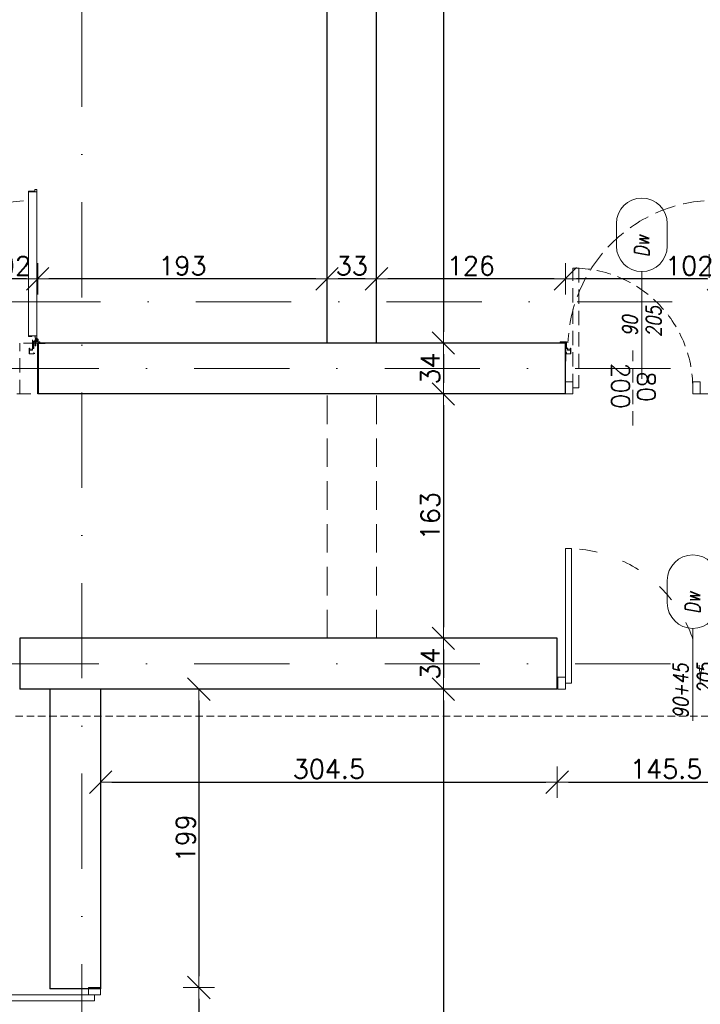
# Model space of a CAD drawing. Header units: millimetres. Extents: x 23192 to 177760, y -399809 to -79279.
# Tile 209 of 256: x 58345 to 58799, y -198497 to -197840. Entities that reach past the tile are written whole.
import ezdxf
from ezdxf.enums import TextEntityAlignment as Align

# ---------------------------------------------------------------- set-up
doc = ezdxf.new("R2010")
doc.units = ezdxf.units.MM
for name, pattern in [('ACAD_ISO03W100', [30, 12, -18]), ('CARKOVANA', [7.5, 5, -2.5]), ('CENTER', [0.6, 0.375, -0.075, 0.075, -0.075]), ('DASHDOT', [25.4, 12.7, -6.35, 0, -6.35]), ('HIDDEN', [9.525, 6.35, -3.175]), ('Hidden Line', [391.222223, 282.222223, -109]), ('HIDDEN2', [4.7625, 3.175, -1.5875])]:
    doc.linetypes.add(name, pattern=pattern)
doc.layers.get('0').update_dxf_attribs({"lineweight": 0})
for name, color, linetype, lineweight in [('!! 0_ Istn-sciany', 3, 'Continuous', 30), ('!! 0_ Istn-widok', 1, 'Continuous', 15), ('!! 0_Istn-drzwi', 1, 'Continuous', 13), ('!! 0_Osie', 1, 'DASHDOT', 13), ('!! 1_PROJ Sciany', 2, 'Continuous', 40), ('!! 2_Drzwi - nowe remont', 33, 'Continuous', 9), ('!! 2_drzwi opis', 151, 'Continuous', 9), ('!! wymiary osi', 250, 'Continuous', 9), ('0-osie-liniA', 14, 'DASHDOT', 5)]:
    doc.layers.add(name, color=color, linetype=linetype, lineweight=lineweight)
doc.layers.add('!! 1_Wyburzenia', color=252, linetype='CARKOVANA', lineweight=13, true_color=0x696969)
doc.layers.add('!! 2_WYBURZENIA DO REMONTU', color=7, linetype='Continuous', lineweight=0, true_color=0x4d4d4d, plot=False)
doc.styles.add('50', font='ROMANS.shx', dxfattribs={"width": 0.8, "height": 10})
doc.styles.add('ARCHETYP', font='romans.shx', dxfattribs={"height": 15})
doc.styles.add('TXT', font='simplex.shx')
doc.dimstyles.new('DIM50', dxfattribs={"dimscale": 5, "dimtxt": 2.5, "dimasz": 1.5, "dimexe": 0, "dimexo": 0, "dimgap": 0.5, "dimtad": 1, "dimdec": 4, "dimrnd": 0.5, "dimdsep": 46, "dimtxsty": 'TXT', "dimblk1": 'TICK1', "dimblk2": 'TICK1', "dimsah": 1, "dimcen": 0, "dimse1": 1, "dimse2": 1, "dimclrd": 1, "dimclre": 7, "dimclrt": 9, "dimadec": 0, "dimazin": 0, "dimtfac": 1, "dimtdec": 4, "dimtmove": 2, "dimatfit": 3, "dimldrblk": 'TICK1', "dimfxl": 1, "dimtolj": 1, "dimarcsym": 0})

# ---------------------------------------------------------------- blocks, each defined once
blk = doc.blocks.new('BLOK OSI')
at = {"layer": '0-osie-liniA', "ltscale": 5}
for points in [[(49566.21142, -199866.5098), (49566.21142, -197259.3316)], [(48625.50568, -198090.0883), (53810.60983, -198090.0883)], [(48624.30568, -198134.5883), (52188.53244, -198134.5883)], [(48624.30568, -198331.5883), (52453.67948, -198331.5883)]]:
    blk.add_lwpolyline(points, dxfattribs=at)
blk = doc.blocks.new('zaw-dr-90-p')
at = {"color": 2, "linetype": 'CENTER', "ltscale": 0.2}
for p, q in [((12, 0), (-12, 0)), ((0, 12), (0, -12)), ((24.5, 24), (31, 24)), ((24.5, 19), (31, 19))]:
    blk.add_line(p, q, dxfattribs=at)
at = {"ltscale": 0.2}
for p, q in [((10, 12), (6.5, 12)), ((10, 0), (10, 6.5))]:
    blk.add_line(p, q, dxfattribs=at)
blk.add_lwpolyline([(0, 6.5), (23.5, 6.5, 0.414214), (28, 11), (28, 31), (24.5, 31), (24.5, 11, -0.414214), (23.5, 10), (0, 10, 4.561698), (7.6, 6.5), (4.9, 4.2)], format="xyb", dxfattribs=at)
blk.add_lwpolyline([(-0.2, -0.2), (-2.5, -0.2), (-2.5, 0.2), (-0.2, 0.2), (-0.2, 2.5), (0.2, 2.5), (0.2, 0.2), (2.8, 0.2), (2.8, -0.2), (0.2, -0.2), (0.2, -2.8), (-0.2, -2.8)], close=True)
blk.add_lwpolyline([(10, 10), (10, 39), (6.5, 39), (6.5, 10)], dxfattribs=at)
blk.add_circle((0, 0), 6.5, dxfattribs=at)
blk = doc.blocks.new('drzwi 90- sc 12')
for p, q in [((-13620.32, 20410.16), (-13620.32, 20313.77)), ((-13614.92, 20409.86), (-13620.32, 20409.86)), ((-13616.12, 20410.26), (-13620.22, 20410.26)), ((-13616.12, 20410.26), (-13620, 20410.26)), ((-13618.17, 20410.26), (-13616.22, 20410.26)), ((-13618.17, 20410.26), (-13616.22, 20410.26)), ((-13616.12, 20410.26), (-13616.12, 20411.46)), ((-13616.12, 20411.46), (-13615.02, 20411.46)), ((-13614.92, 20411.36), (-13614.92, 20313.77)), ((-13620.32, 20313.47), (-13620.32, 20317.97)), ((-13614.92, 20312.27), (-13614.92, 20317.97)), ((-13715.57, 20308.32), (-13715.57, 20308.56)), ((-13715.57, 20307.69), (-13715.57, 20308.56)), ((-13715.57, 20307.82), (-13715.57, 20308.56)), ((-13614.92, 20313.77), (-13620.32, 20313.77)), ((-13618.22, 20313.37), (-13620.22, 20313.37)), ((-13618.22, 20313.67), (-13618.22, 20313.37)), ((-13618.22, 20313.67), (-13616.42, 20313.67)), ((-13617.77, 20311.12), (-13617.77, 20305.72)), ((-13617.77, 20311.12), (-13617.77, 20305.72)), ((-13616.17, 20309.92), (-13617.37, 20309.92)), ((-13616.17, 20309.92), (-13616.17, 20311.02)), ((-13615.92, 20313.17), (-13615.92, 20312.17)), ((-13615.92, 20312.17), (-13615.02, 20312.17)), ((-13715.77, 20301.96), (-13716.27, 20301.96)), ((-13715.57, 20307.72), (-13715.37, 20307.72)), ((-13616.77, 20301.96), (-13616.27, 20301.96))]:
    blk.add_line(p, q)
for points in [[(-13665.27, 20284.96), (-13665.27, 20325.83)], [(-13615.57, 20309.64), (-13615.32, 20309.64), (-13615.32, 20309.82), (-13616.32, 20309.82), (-13616.32, 20309.64), (-13615.92, 20309.64)]]:
    blk.add_lwpolyline(points)
at = {"lineweight": 30}
for points in [[(-13716.27, 20308.92), (-13721.27, 20308.92)], [(-13716.27, 20308.92), (-13716.27, 20296.92)], [(-13614.27, 20308.92), (-13609.27, 20308.92)], [(-13614.27, 20308.92), (-13614.27, 20296.92)]]:
    blk.add_lwpolyline(points, dxfattribs=at)
at = {"ltscale": 0.2}
for points in [[(-13715.57, 20307.51), (-13715.57, 20309.48, 0.414214), (-13715.91, 20309.82), (-13719.43, 20309.82, 0.414214), (-13719.77, 20309.48), (-13719.77, 20308.92), (-13719.59, 20308.92), (-13719.59, 20309.48, -0.414214), (-13719.43, 20309.64), (-13716.97, 20309.64)], [(-13716.97, 20309.64), (-13715.91, 20309.64, -0.414214), (-13715.75, 20309.48), (-13715.75, 20307.51)], [(-13615.92, 20309.64), (-13616.63, 20309.64, 0.414214), (-13616.79, 20309.48), (-13616.79, 20305.58, -0.414214), (-13617.13, 20305.24), (-13617.58, 20305.24, 0.414214), (-13617.74, 20305.08), (-13617.74, 20304.48, -0.414214), (-13618.08, 20304.14), (-13619.26, 20304.14, -0.414214), (-13619.6, 20304.48), (-13619.6, 20305.15, 1), (-13619.79, 20305.15), (-13619.79, 20301.96, 0.414214), (-13619.63, 20301.8), (-13617.11, 20301.8, 0.414214), (-13616.95, 20301.96), (-13616.95, 20302.52), (-13616.77, 20302.52), (-13616.77, 20301.96, -0.414214), (-13617.11, 20301.62), (-13619.63, 20301.62, -0.414214), (-13619.97, 20301.96), (-13619.97, 20305.15, -1), (-13619.42, 20305.15), (-13619.42, 20304.48, 0.414214), (-13619.26, 20304.32), (-13618.08, 20304.32, 0.414214), (-13617.92, 20304.48), (-13617.92, 20305.08, -0.414214), (-13617.58, 20305.42), (-13617.13, 20305.42, 0.414214), (-13616.97, 20305.58), (-13616.97, 20309.48, -0.414214), (-13616.63, 20309.82), (-13613.11, 20309.82, -0.414214), (-13612.77, 20309.48), (-13612.77, 20308.92), (-13612.95, 20308.92), (-13612.95, 20309.48, 0.414214), (-13613.11, 20309.64), (-13615.57, 20309.64)], [(-13715.75, 20307.76), (-13715.75, 20305.58, 0.414214), (-13715.41, 20305.24), (-13714.96, 20305.24, -0.414214), (-13714.8, 20305.08), (-13714.8, 20304.48, 0.414214), (-13714.46, 20304.14), (-13713.28, 20304.14, 0.414214), (-13712.94, 20304.48), (-13712.94, 20305.15, -1), (-13712.75, 20305.15), (-13712.75, 20301.96, -0.414214), (-13712.91, 20301.8), (-13715.43, 20301.8, -0.414214), (-13715.59, 20301.96), (-13715.59, 20302.52), (-13715.77, 20302.52), (-13715.77, 20301.96, 0.414214), (-13715.43, 20301.62), (-13712.91, 20301.62, 0.414214), (-13712.57, 20301.96), (-13712.57, 20305.15, 1), (-13713.12, 20305.15), (-13713.12, 20304.48, -0.414214), (-13713.28, 20304.32), (-13714.46, 20304.32, -0.414214), (-13714.62, 20304.48), (-13714.62, 20305.08, 0.414214), (-13714.96, 20305.42), (-13715.41, 20305.42, -0.414214), (-13715.57, 20305.58), (-13715.57, 20307.64)]]:
    blk.add_lwpolyline(points, format="xyb", dxfattribs=at)
blk.add_lwpolyline([(-13616.79, 20308.82), (-13616.97, 20308.82), (-13616.97, 20307.42), (-13616.79, 20307.42)], close=True)
for centre, radius, start, end in [((-13620.22, 20410.16), 0.1, 90, 180), ((-13615.02, 20411.36), 0.1, 0, 90), ((-13620.22, 20313.47), 0.1, 180, 270), ((-13616.42, 20313.17), 0.5, 0, 90), ((-13616.27, 20311.02), 0.1, 0, 90), ((-13615.02, 20312.27), 0.1, 270, 0)]:
    blk.add_arc(centre, radius, start, end)
at = {"linetype": 'Hidden Line', "lineweight": 9, "ltscale": 0.05}
blk.add_arc((-13615.5, 20305.14), 99.12, 94.80054, 177.69442, dxfattribs=at)
at = {"xscale": 0.09999999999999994, "yscale": 0.09999999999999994, "zscale": 0.09999999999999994, "rotation": 180.0000000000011}
blk.add_blockref('zaw-dr-90-p', (-13614.92, 20310.92), dxfattribs=at)
blk = doc.blocks.new('1_ok-opis')
blk.add_line((0, 111.61), (0, 50))
for points in [[(-17, 128.61), (-17, 143.61)], [(17, 128.61), (17, 143.61)]]:
    blk.add_lwpolyline(points)
for centre, start, end in [((0, 143.61), 0, 180), ((0, 128.61), 180, 0)]:
    blk.add_arc(centre, 17, start, end)
at = {"style": 'ARCHETYP'}
for tag, height, rotation, p in [('NR', 12, 90, (0, 136.9)), ('NR', 12, 270, (0, 136.9)), ('SZEROKOŚĆ', 10, 90, (-8, 78.29)), ('WYSOKOŚĆ', 10, 270, (-8, 78.29)), ('WYSOKOŚĆ', 10, 90, (8, 78.29)), ('SZEROKOŚĆ', 10, 270, (8, 78.29))]:
    blk.add_attdef(tag, text='', height=height, rotation=rotation, dxfattribs=at).set_placement(p, align=Align.MIDDLE)
blk = doc.blocks.new('TICK1')
at = {"color": 2}
blk.add_line((-1, -1), (1, 1), dxfattribs=at)
at = {"color": 0}
for p, q in [((0, -1.4), (0, 1.4)), ((0, 0), (-1, 0))]:
    blk.add_line(p, q, dxfattribs=at)
blk = doc.blocks.new('*D2940')
at = {"layer": '!! wymiary osi', "color": 1, "lineweight": -2, "transparency": 16777216}
blk.add_line((58627.16, -197520.63), (58627.16, -198048.63), dxfattribs=at)
at = {"layer": 'DEFPOINTS', "color": 0, "transparency": 16777216}
for p in [(58582.57, -197513.13), (58582.57, -198056.13), (58627.16, -198056.13)]:
    blk.add_point(p, dxfattribs=at)
at = {"layer": '!! wymiary osi', "color": 1, "lineweight": -2, "transparency": 16777216, "xscale": 7.5, "yscale": 7.5, "zscale": 7.5}
for p, rotation in [((58627.16, -197513.13), 90), ((58627.16, -198056.13), 270)]:
    blk.add_blockref('TICK1', p, dxfattribs=dict(at, rotation=rotation))
at = {"layer": '!! wymiary osi', "color": 9, "transparency": 16777216, "insert": (58618.41, -197784.63), "char_height": 12.5, "attachment_point": 5, "rotation": 90, "style": 'TXT'}
blk.add_mtext('\\A1;543', dxfattribs=at)
blk = doc.blocks.new('*D2941')
at = {"layer": '!! wymiary osi', "color": 1, "lineweight": -2, "transparency": 16777216}
blk.add_line((58627.16, -198063.63), (58627.16, -198082.63), dxfattribs=at)
at = {"layer": 'DEFPOINTS', "color": 0, "transparency": 16777216}
for p in [(58582.57, -198056.13), (58582.57, -198090.13), (58627.16, -198090.13)]:
    blk.add_point(p, dxfattribs=at)
at = {"layer": '!! wymiary osi', "color": 1, "lineweight": -2, "transparency": 16777216, "xscale": 7.5, "yscale": 7.5, "zscale": 7.5}
for p, rotation in [((58627.16, -198056.13), 90), ((58627.16, -198090.13), 270)]:
    blk.add_blockref('TICK1', p, dxfattribs=dict(at, rotation=rotation))
at = {"layer": '!! wymiary osi', "color": 9, "transparency": 16777216, "insert": (58618.41, -198073.13), "char_height": 12.5, "attachment_point": 5, "rotation": 90, "style": 'TXT'}
blk.add_mtext('\\A1;34', dxfattribs=at)
blk = doc.blocks.new('*D2942')
at = {"layer": '!! wymiary osi', "color": 1, "lineweight": -2, "transparency": 16777216}
blk.add_line((58627.16, -198097.63), (58627.16, -198245.63), dxfattribs=at)
at = {"layer": 'DEFPOINTS', "color": 0, "transparency": 16777216}
for p in [(58582.57, -198090.13), (58582.57, -198253.13), (58627.16, -198253.13)]:
    blk.add_point(p, dxfattribs=at)
at = {"layer": '!! wymiary osi', "color": 1, "lineweight": -2, "transparency": 16777216, "xscale": 7.5, "yscale": 7.5, "zscale": 7.5}
for p, rotation in [((58627.16, -198090.13), 90), ((58627.16, -198253.13), 270)]:
    blk.add_blockref('TICK1', p, dxfattribs=dict(at, rotation=rotation))
at = {"layer": '!! wymiary osi', "color": 9, "transparency": 16777216, "insert": (58618.41, -198171.63), "char_height": 12.5, "attachment_point": 5, "rotation": 90, "style": 'TXT'}
blk.add_mtext('\\A1;163', dxfattribs=at)
blk = doc.blocks.new('*D2943')
at = {"layer": '!! wymiary osi', "color": 1, "lineweight": -2, "transparency": 16777216}
blk.add_line((58627.16, -198260.63), (58627.16, -198279.63), dxfattribs=at)
at = {"layer": 'DEFPOINTS', "color": 0, "transparency": 16777216}
for p in [(58582.57, -198253.13), (58582.57, -198287.13), (58627.16, -198287.13)]:
    blk.add_point(p, dxfattribs=at)
at = {"layer": '!! wymiary osi', "color": 1, "lineweight": -2, "transparency": 16777216, "xscale": 7.5, "yscale": 7.5, "zscale": 7.5}
for p, rotation in [((58627.16, -198253.13), 90), ((58627.16, -198287.13), 270)]:
    blk.add_blockref('TICK1', p, dxfattribs=dict(at, rotation=rotation))
at = {"layer": '!! wymiary osi', "color": 9, "transparency": 16777216, "insert": (58618.41, -198270.13), "char_height": 12.5, "attachment_point": 5, "rotation": 90, "style": 'TXT'}
blk.add_mtext('\\A1;34', dxfattribs=at)
blk = doc.blocks.new('*D2944')
at = {"layer": '!! wymiary osi', "color": 1, "lineweight": -2, "transparency": 16777216}
blk.add_line((58627.16, -198294.63), (58627.16, -199444.63), dxfattribs=at)
at = {"layer": 'DEFPOINTS', "color": 0, "transparency": 16777216}
for p in [(58582.57, -198287.13), (58627.16, -199452.13), (58652.57, -199452.13)]:
    blk.add_point(p, dxfattribs=at)
at = {"layer": '!! wymiary osi', "color": 1, "lineweight": -2, "transparency": 16777216, "xscale": 7.5, "yscale": 7.5, "zscale": 7.5}
for p, rotation in [((58627.16, -198287.13), 90), ((58627.16, -199452.13), 270)]:
    blk.add_blockref('TICK1', p, dxfattribs=dict(at, rotation=rotation))
at = {"layer": '!! wymiary osi', "color": 9, "transparency": 16777216, "insert": (58618.41, -198869.63), "char_height": 12.5, "attachment_point": 5, "rotation": 90, "style": 'TXT'}
blk.add_mtext('\\A1;1165', dxfattribs=at)
blk = doc.blocks.new('*D2945')
at = {"layer": '!! wymiary osi', "color": 1, "lineweight": -2, "transparency": 16777216}
blk.add_line((58406.07, -198349.12), (58695.57, -198349.12), dxfattribs=at)
at = {"layer": 'DEFPOINTS', "color": 0, "transparency": 16777216}
for p in [(58398.57, -198287.13), (58703.07, -198287.13), (58703.07, -198349.12)]:
    blk.add_point(p, dxfattribs=at)
at = {"layer": '!! wymiary osi', "color": 1, "lineweight": -2, "transparency": 16777216, "xscale": 7.5, "yscale": 7.5, "zscale": 7.5, "rotation": 180}
blk.add_blockref('TICK1', (58398.57, -198349.12), dxfattribs=at)
at = {"layer": '!! wymiary osi', "color": 1, "lineweight": -2, "transparency": 16777216, "xscale": 7.5, "yscale": 7.5, "zscale": 7.5}
blk.add_blockref('TICK1', (58703.07, -198349.12), dxfattribs=at)
at = {"layer": '!! wymiary osi', "color": 9, "transparency": 16777216, "insert": (58550.82, -198340.37), "char_height": 12.5, "attachment_point": 5, "style": 'TXT'}
blk.add_mtext('\\A1;304.5', dxfattribs=at)
blk = doc.blocks.new('*D2946')
at = {"layer": '!! wymiary osi', "color": 1, "lineweight": -2, "transparency": 16777216}
blk.add_line((58710.57, -198349.12), (58841.07, -198349.12), dxfattribs=at)
at = {"layer": 'DEFPOINTS', "color": 0, "transparency": 16777216}
for p in [(58703.07, -198287.13), (58848.57, -198287.13), (58848.57, -198349.12)]:
    blk.add_point(p, dxfattribs=at)
at = {"layer": '!! wymiary osi', "color": 1, "lineweight": -2, "transparency": 16777216, "xscale": 7.5, "yscale": 7.5, "zscale": 7.5, "rotation": 180}
blk.add_blockref('TICK1', (58703.07, -198349.12), dxfattribs=at)
at = {"layer": '!! wymiary osi', "color": 1, "lineweight": -2, "transparency": 16777216, "xscale": 7.5, "yscale": 7.5, "zscale": 7.5}
blk.add_blockref('TICK1', (58848.57, -198349.12), dxfattribs=at)
at = {"layer": '!! wymiary osi', "color": 9, "transparency": 16777216, "insert": (58775.82, -198340.37), "char_height": 12.5, "attachment_point": 5, "style": 'TXT'}
blk.add_mtext('\\A1;145.5', dxfattribs=at)
blk = doc.blocks.new('*D2950')
at = {"layer": '!! wymiary osi', "color": 1, "lineweight": -2, "transparency": 16777216}
blk.add_line((58464.11, -198294.63), (58464.11, -198478.63), dxfattribs=at)
at = {"layer": 'DEFPOINTS', "color": 0, "transparency": 16777216}
for p in [(58398.57, -198287.13), (58398.57, -198486.13), (58464.11, -198486.13)]:
    blk.add_point(p, dxfattribs=at)
at = {"layer": '!! wymiary osi', "color": 1, "lineweight": -2, "transparency": 16777216, "xscale": 7.5, "yscale": 7.5, "zscale": 7.5}
for p, rotation in [((58464.11, -198287.13), 90), ((58464.11, -198486.13), 270)]:
    blk.add_blockref('TICK1', p, dxfattribs=dict(at, rotation=rotation))
at = {"layer": '!! wymiary osi', "color": 9, "transparency": 16777216, "insert": (58455.36, -198386.63), "char_height": 12.5, "attachment_point": 5, "rotation": 90, "style": 'TXT'}
blk.add_mtext('\\A1;199', dxfattribs=at)
blk = doc.blocks.new('*D2951')
at = {"layer": '!! wymiary osi', "color": 1, "lineweight": -2, "transparency": 16777216}
blk.add_line((58464.11, -198493.63), (58464.11, -198568.63), dxfattribs=at)
at = {"layer": 'DEFPOINTS', "color": 0, "transparency": 16777216}
for p in [(58398.57, -198486.13), (58398.57, -198576.13), (58464.11, -198576.13)]:
    blk.add_point(p, dxfattribs=at)
at = {"layer": '!! wymiary osi', "color": 1, "lineweight": -2, "transparency": 16777216, "xscale": 7.5, "yscale": 7.5, "zscale": 7.5}
for p, rotation in [((58464.11, -198486.13), 90), ((58464.11, -198576.13), 270)]:
    blk.add_blockref('TICK1', p, dxfattribs=dict(at, rotation=rotation))
at = {"layer": '!! wymiary osi', "color": 9, "transparency": 16777216, "insert": (58455.36, -198531.13), "char_height": 12.5, "attachment_point": 5, "rotation": 90, "style": 'TXT'}
blk.add_mtext('\\A1;90', dxfattribs=at)
blk = doc.blocks.new('*D3000')
at = {"layer": '!! wymiary osi', "color": 1, "lineweight": -2, "transparency": 16777216}
blk.add_line((58803.07, -198013.31), (58716.07, -198013.31), dxfattribs=at)
at = {"layer": 'DEFPOINTS', "color": 0, "transparency": 16777216}
for p in [(58708.57, -198013.31), (58708.57, -198056.13), (58810.57, -198056.13)]:
    blk.add_point(p, dxfattribs=at)
at = {"layer": '!! wymiary osi', "color": 1, "lineweight": -2, "transparency": 16777216, "xscale": 7.5, "yscale": 7.5, "zscale": 7.5, "rotation": 180}
blk.add_blockref('TICK1', (58708.57, -198013.31), dxfattribs=at)
at = {"layer": '!! wymiary osi', "color": 1, "lineweight": -2, "transparency": 16777216, "xscale": 7.5, "yscale": 7.5, "zscale": 7.5}
blk.add_blockref('TICK1', (58810.57, -198013.31), dxfattribs=at)
at = {"layer": '!! wymiary osi', "color": 9, "transparency": 16777216, "insert": (58791.2, -198004.56), "char_height": 12.5, "attachment_point": 5, "style": 'TXT'}
blk.add_mtext('\\A1;102', dxfattribs=at)
blk = doc.blocks.new('*D3001')
at = {"layer": '!! wymiary osi', "color": 1, "lineweight": -2, "transparency": 16777216}
blk.add_line((58701.07, -198013.31), (58590.07, -198013.31), dxfattribs=at)
at = {"layer": 'DEFPOINTS', "color": 0, "transparency": 16777216}
for p in [(58582.57, -198013.31), (58582.57, -198056.13), (58708.57, -198056.13)]:
    blk.add_point(p, dxfattribs=at)
at = {"layer": '!! wymiary osi', "color": 1, "lineweight": -2, "transparency": 16777216, "xscale": 7.5, "yscale": 7.5, "zscale": 7.5, "rotation": 180}
blk.add_blockref('TICK1', (58582.57, -198013.31), dxfattribs=at)
at = {"layer": '!! wymiary osi', "color": 1, "lineweight": -2, "transparency": 16777216, "xscale": 7.5, "yscale": 7.5, "zscale": 7.5}
blk.add_blockref('TICK1', (58708.57, -198013.31), dxfattribs=at)
at = {"layer": '!! wymiary osi', "color": 9, "transparency": 16777216, "insert": (58645.57, -198004.56), "char_height": 12.5, "attachment_point": 5, "style": 'TXT'}
blk.add_mtext('\\A1;126', dxfattribs=at)
blk = doc.blocks.new('*D3002')
at = {"layer": '!! wymiary osi', "color": 1, "lineweight": -2, "transparency": 16777216}
blk.add_line((58575.07, -198013.31), (58557.07, -198013.31), dxfattribs=at)
at = {"layer": 'DEFPOINTS', "color": 0, "transparency": 16777216}
for p in [(58549.57, -198013.31), (58549.57, -198056.13), (58582.57, -198056.13)]:
    blk.add_point(p, dxfattribs=at)
at = {"layer": '!! wymiary osi', "color": 1, "lineweight": -2, "transparency": 16777216, "xscale": 7.5, "yscale": 7.5, "zscale": 7.5, "rotation": 180}
blk.add_blockref('TICK1', (58549.57, -198013.31), dxfattribs=at)
at = {"layer": '!! wymiary osi', "color": 1, "lineweight": -2, "transparency": 16777216, "xscale": 7.5, "yscale": 7.5, "zscale": 7.5}
blk.add_blockref('TICK1', (58582.57, -198013.31), dxfattribs=at)
at = {"layer": '!! wymiary osi', "color": 9, "transparency": 16777216, "insert": (58566.07, -198004.56), "char_height": 12.5, "attachment_point": 5, "style": 'TXT'}
blk.add_mtext('\\A1;33', dxfattribs=at)
blk = doc.blocks.new('*D3003')
at = {"layer": '!! wymiary osi', "color": 1, "lineweight": -2, "transparency": 16777216}
blk.add_line((58542.07, -198013.31), (58364.07, -198013.31), dxfattribs=at)
at = {"layer": 'DEFPOINTS', "color": 0, "transparency": 16777216}
for p in [(58356.57, -198013.31), (58356.57, -198056.13), (58549.57, -198056.13)]:
    blk.add_point(p, dxfattribs=at)
at = {"layer": '!! wymiary osi', "color": 1, "lineweight": -2, "transparency": 16777216, "xscale": 7.5, "yscale": 7.5, "zscale": 7.5, "rotation": 180}
blk.add_blockref('TICK1', (58356.57, -198013.31), dxfattribs=at)
at = {"layer": '!! wymiary osi', "color": 1, "lineweight": -2, "transparency": 16777216, "xscale": 7.5, "yscale": 7.5, "zscale": 7.5}
blk.add_blockref('TICK1', (58549.57, -198013.31), dxfattribs=at)
at = {"layer": '!! wymiary osi', "color": 9, "transparency": 16777216, "insert": (58453.07, -198004.56), "char_height": 12.5, "attachment_point": 5, "style": 'TXT'}
blk.add_mtext('\\A1;193', dxfattribs=at)
blk = doc.blocks.new('*D3004')
at = {"layer": '!! wymiary osi', "color": 1, "lineweight": -2, "transparency": 16777216}
blk.add_line((58349.07, -198013.31), (58262.07, -198013.31), dxfattribs=at)
at = {"layer": 'DEFPOINTS', "color": 0, "transparency": 16777216}
for p in [(58254.57, -198013.31), (58254.57, -198056.13), (58356.57, -198056.13)]:
    blk.add_point(p, dxfattribs=at)
at = {"layer": '!! wymiary osi', "color": 1, "lineweight": -2, "transparency": 16777216, "xscale": 7.5, "yscale": 7.5, "zscale": 7.5, "rotation": 180}
blk.add_blockref('TICK1', (58254.57, -198013.31), dxfattribs=at)
at = {"layer": '!! wymiary osi', "color": 1, "lineweight": -2, "transparency": 16777216, "xscale": 7.5, "yscale": 7.5, "zscale": 7.5}
blk.add_blockref('TICK1', (58356.57, -198013.31), dxfattribs=at)
at = {"layer": '!! wymiary osi', "color": 9, "transparency": 16777216, "insert": (58336.08, -198004.56), "char_height": 12.5, "attachment_point": 5, "style": 'TXT'}
blk.add_mtext('\\A1;102', dxfattribs=at)
blk = doc.blocks.new('oznaczenie przekroi')
at = {"layer": '!! 1_Wyburzenia'}
blk.add_lwpolyline([(84721.06, -198393.4), (84958.93, -198393.4), (84958.93, -198305.1), (90995.48, -198305.1)], dxfattribs=at)

msp = doc.modelspace()

# ---------------------------------------------------------------- linework, layer by layer
at = {"layer": '!! 0_ Istn-sciany'}
for p, q in [((58703.06735, -198253.12813), (58344.56735, -198253.12813)), ((58344.56735, -198253.12813), (58344.56735, -198287.12813)), ((58703.06735, -198287.12813), (58344.56735, -198287.12813)), ((58364.56735, -198287.12813), (58364.56735, -198487.12813)), ((58398.56735, -198287.12813), (58398.56735, -198487.12813)), ((58398.56735, -198487.12813), (58364.56735, -198487.12813))]:
    msp.add_line(p, q, dxfattribs=at)
for points in [[(58549.56735, -198056.12813), (58549.56735, -197513.12813)], [(58582.56735, -198056.12813), (58582.56735, -197513.12813)], [(58708.56735, -198056.12813), (58356.56735, -198056.12813)], [(58708.56735, -198090.12813), (58708.56735, -198056.12813)], [(58708.56735, -198090.12813), (58356.56735, -198090.12813)], [(58703.06735, -198287.12813), (58703.06735, -198253.12813)]]:
    msp.add_lwpolyline(points, dxfattribs=at)
at = {"layer": '!! 0_ Istn-widok', "linetype": 'HIDDEN', "ltscale": 3}
for points in [[(58549.56735, -198253.12813), (58549.56735, -198090.12813)], [(58582.56735, -198253.12813), (58582.56735, -198090.12813)]]:
    msp.add_lwpolyline(points, dxfattribs=at)
at = {"layer": '!! 0_Istn-drzwi'}
msp.add_lwpolyline([(58793.56735, -198308.12813), (58793.56735, -198258.12813)], dxfattribs=at)
for points in [[(58314.56735, -198495.12813), (58394.56735, -198495.12813), (58394.56735, -198491.12813), (58314.56735, -198491.12813)], [(58398.56735, -198491.12813), (58398.56735, -198486.12813), (58390.56735, -198486.12813), (58390.56735, -198491.12813)]]:
    msp.add_lwpolyline(points, close=True, dxfattribs=at)
msp.add_arc((58394.56735, -198491.12813), 80, 179.99999996, 269.99999996, dxfattribs=at)
at = {"layer": '!! 1_PROJ Sciany'}
msp.add_lwpolyline([(58356.56735, -198056.12813), (58356.56735, -198090.12813)], dxfattribs=at)
at = {"layer": '!! 2_Drzwi - nowe remont'}
for points in [[(58712.56735, -198193.12813), (58712.56735, -198283.12813), (58708.56735, -198283.12813), (58708.56735, -198193.12813)], [(58708.56735, -198287.12813), (58703.56735, -198287.12813), (58703.56735, -198279.12813), (58708.56735, -198279.12813)]]:
    msp.add_lwpolyline(points, close=True, dxfattribs=at)
at = {"layer": '!! 2_Drzwi - nowe remont', "linetype": 'ACAD_ISO03W100'}
for centre, radius, start, end in [((58708.56735, -198283.12813), 90, 0.00000004, 90.00000004), ((58843.56735, -198283.12813), 45, 89.99999987, 180.00000002)]:
    msp.add_arc(centre, radius, start, end, dxfattribs=at)
at = {"layer": '!! 2_WYBURZENIA DO REMONTU', "linetype": 'HIDDEN2', "ltscale": 3}
for p, q in [((58342.56735, -198090.12813), (58356.56735, -198090.12813)), ((58796.56735, -198090.12813), (58806.56735, -198090.12813))]:
    msp.add_line(p, q, dxfattribs=at)
for points in [[(58717.56735, -198006.12813), (58717.56735, -198086.12813), (58713.56735, -198086.12813), (58713.56735, -198006.12813)], [(58713.56735, -198090.12813), (58708.56735, -198090.12813), (58708.56735, -198082.12813), (58713.56735, -198082.12813)], [(58793.56735, -198090.12813), (58798.56735, -198090.12813), (58798.56735, -198082.12813), (58793.56735, -198082.12813)]]:
    msp.add_lwpolyline(points, close=True, dxfattribs=at)
for points in [[(58344.56735, -198090.12813), (58344.56735, -198056.12813)], [(58356.56735, -198056.12813), (58344.56735, -198056.12813)], [(58753.56735, -198111.12813), (58753.56735, -198061.12813)]]:
    msp.add_lwpolyline(points, dxfattribs=at)
at = {"layer": '!! 2_WYBURZENIA DO REMONTU'}
msp.add_lwpolyline([(58793.56735, -198090.12813), (58798.56735, -198090.12813), (58798.56735, -198082.12813), (58793.56735, -198082.12813)], close=True, dxfattribs=at)
at = {"layer": '!! 2_WYBURZENIA DO REMONTU', "linetype": 'HIDDEN2', "ltscale": 3}
msp.add_arc((58713.56735, -198086.12813), 80, 0.00000004, 90.00000004, dxfattribs=at)

# ---------------------------------------------------------------- block references
at = {"layer": '!! 0_Osie'}
msp.add_blockref('BLOK OSI', (8819.85593, 61.46017), dxfattribs=at)
at = {"layer": '!! 1_Wyburzenia'}
msp.add_blockref('oznaczenie przekroi', (-27239.68678, 0), dxfattribs=at)
at = {"layer": '!! 2_Drzwi - nowe remont'}
for p in [(71970.83705, -218365.05247), (72424.83705, -218365.05247)]:
    msp.add_blockref('drzwi 90- sc 12', p, dxfattribs=at)
at = {"layer": '!! 2_drzwi opis'}
ref = msp.add_blockref('1_ok-opis', (58759.56738, -198120.03257), dxfattribs=dict(at, xscale=-1, rotation=359.9999963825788))
ref.add_attrib('WYSOKOŚĆ', '90 ', dxfattribs={"layer": '0', "height": 10, "rotation": 89.99999638, "style": '50', "oblique": 10, "width": 0.8}).set_placement((58751.56739, -198041.74172), align=Align.MIDDLE)
ref.add_attrib('SZEROKOŚĆ', '205', dxfattribs={"layer": '0', "height": 10, "rotation": 89.99999638, "style": '50', "oblique": 10, "width": 0.8}).set_placement((58767.56739, -198041.74172), align=Align.MIDDLE)
ref.add_attrib('NR', 'Dw', dxfattribs={"layer": '0', "height": 10, "rotation": 89.99999638, "style": '50', "oblique": 10, "width": 0.8}).set_placement((58759.56739, -197991.42133), align=Align.MIDDLE)
ref = msp.add_blockref('1_ok-opis', (58793.56735, -198358.12813), dxfattribs=dict(at, xscale=-1, rotation=359.9999963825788))
ref.add_attrib('WYSOKOŚĆ', '90+45', dxfattribs={"layer": '0', "height": 10, "rotation": 89.99999638, "style": '50', "oblique": 10, "width": 0.8}).set_placement((58785.56735, -198288.22824), align=Align.MIDDLE)
ref.add_attrib('SZEROKOŚĆ', '205', dxfattribs={"layer": '0', "height": 10, "rotation": 89.99999638, "style": '50', "oblique": 10, "width": 0.8}).set_placement((58801.56735, -198279.83728), align=Align.MIDDLE)
ref.add_attrib('NR', 'Dw', dxfattribs={"layer": '0', "height": 10, "rotation": 89.99999638, "style": '50', "oblique": 10, "width": 0.8}).set_placement((58793.56735, -198229.51689), align=Align.MIDDLE)

# ---------------------------------------------------------------- texts
at = {"layer": '!! 2_WYBURZENIA DO REMONTU', "linetype": 'HIDDEN2', "ltscale": 3, "style": 'ARCHETYP'}
for s, p in [('200', (58739.42021, -198069.32405)), ('80', (58756.56735, -198075.10532))]:
    msp.add_text(s, height=12, rotation=269.99999996, dxfattribs=at).set_placement(p)

# ---------------------------------------------------------------- dimensions: what is measured, and where the dimension line sits
at = {"layer": '!! wymiary osi'}
for base, p1, p2, picture, middle in [((58627.16069, -198056.12813), (58582.56735, -197513.12813), (58582.56735, -198056.12813), '*D2940', (58618.41069, -197784.62813)), ((58627.16069, -198090.12813), (58582.56735, -198056.12813), (58582.56735, -198090.12813), '*D2941', (58618.41069, -198073.12813)), ((58627.16069, -198253.12813), (58582.56735, -198090.12813), (58582.56735, -198253.12813), '*D2942', (58618.41069, -198171.62813)), ((58627.16069, -198287.12813), (58582.56735, -198253.12813), (58582.56735, -198287.12813), '*D2943', (58618.41069, -198270.12813)), ((58464.10524, -198486.12813), (58398.56735, -198287.12813), (58398.56735, -198486.12813), '*D2950', (58455.35524, -198386.62813)), ((58627.16069, -199452.12813), (58582.56735, -198287.12813), (58652.56735, -199452.12813), '*D2944', (58618.41069, -198869.62813)), ((58464.10524, -198576.12813), (58398.56735, -198486.12813), (58398.56735, -198576.12813), '*D2951', (58455.35524, -198531.12813))]:
    dim = msp.add_linear_dim(base=base, p1=p1, p2=p2, angle=90, dimstyle='DIM50', dxfattribs=at)
    dim.commit()
    dim.dimension.update_dxf_attribs({"geometry": picture, "text_midpoint": middle})
for base, p1, p2, picture, middle in [((58254.56735, -198013.31169), (58356.56735, -198056.12813), (58254.56735, -198056.12813), '*D3004', (58336.08269, -198004.56169)), ((58708.56735, -198013.31169), (58810.56735, -198056.12813), (58708.56735, -198056.12813), '*D3000', (58791.1978, -198004.56169))]:
    dim = msp.add_linear_dim(base=base, p1=p1, p2=p2, dimstyle='DIM50', dxfattribs=at)
    dim.commit()
    dim.dimension.update_dxf_attribs({"geometry": picture, "text_midpoint": middle, "dimtype": 160})
for base, p1, p2, picture, middle in [((58356.56735, -198013.31169), (58549.56735, -198056.12813), (58356.56735, -198056.12813), '*D3003', (58453.06735, -198004.56169)), ((58549.56735, -198013.31169), (58582.56735, -198056.12813), (58549.56735, -198056.12813), '*D3002', (58566.06735, -198004.56169)), ((58582.56735, -198013.31169), (58708.56735, -198056.12813), (58582.56735, -198056.12813), '*D3001', (58645.56735, -198004.56169)), ((58703.06735, -198349.11834), (58398.56735, -198287.12813), (58703.06735, -198287.12813), '*D2945', (58550.81735, -198340.36834)), ((58848.56735, -198349.11834), (58703.06735, -198287.12813), (58848.56735, -198287.12813), '*D2946', (58775.81735, -198340.36834))]:
    dim = msp.add_linear_dim(base=base, p1=p1, p2=p2, dimstyle='DIM50', dxfattribs=at)
    dim.commit()
    dim.dimension.update_dxf_attribs({"geometry": picture, "text_midpoint": middle})

doc.saveas('drawing.dxf')
